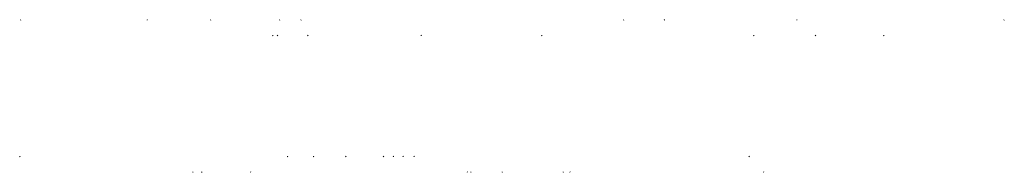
# Model space of a CAD drawing. Header units: millimetres. Extents: x -21323 to 21581, y 0 to 297.
# Tile 1 of 11: x -21323 to -20711, y 113 to 208. Entities that reach past the tile are written whole.
import ezdxf

# ---------------------------------------------------------------- set-up
doc = ezdxf.new("R2010")
doc.units = ezdxf.units.MM
doc.layers.add('1', color=7, linetype='Continuous')

msp = doc.modelspace()

# ---------------------------------------------------------------- linework, layer by layer
at = {"layer": '1', "color": 7, "linetype": 'Continuous', "lineweight": 18}
for centre, major_axis, ratio, start_param, end_param in [((-10608.42, 10308.46), (10714.95, 10102.23), 0.001981, 3.125387, 3.127008), ((-10556.6, 10283.18), (10688.13, 10076.95), 0.001983, 3.125366, 3.12699), ((-10541.85, 10259.84), (10663.38, 10053.61), 0.001986, 3.125347, 3.126973), ((-10530.4, 10230.19), (10631.93, 10023.96), 0.001989, 3.125323, 3.126952), ((-10511.26, 10235.71), (10637.79, 10029.49), 0.001988, 3.125328, 3.126956), ((-10418.41, 10134.02), (10529.94, 9927.79), 0.001998, 3.125245, 3.126881), ((-10393.25, 10133.87), (10529.78, 9927.65), 0.001998, 3.125245, 3.126881), ((-10362.08, 10085.63), (10478.61, 9879.4), 0.002003, 3.125205, 3.126845), ((-10285.14, 10036.65), (10426.67, 9830.43), 0.002008, 3.125164, 3.126808), ((-10532.56, 10222.52), (10634.09, 10025.99), 0.001988, 3.125325, 3.126953), ((-10526.08, 10225.84), (10637.61, 10029.31), 0.001988, 3.125328, 3.126956), ((-10528.58, 10223.48), (10635.11, 10026.95), 0.001988, 3.125326, 3.126954), ((-10509.14, 10224.02), (10635.68, 10027.49), 0.001988, 3.125326, 3.126954), ((-10466.38, 10197.84), (10607.91, 10001.31), 0.001991, 3.125305, 3.126935), ((-10438.91, 10153.08), (10560.44, 9956.55), 0.001995, 3.125268, 3.126902), ((-10365.5, 10098.01), (10502.03, 9901.48), 0.002001, 3.125223, 3.126861), ((-10348.79, 10077.54), (10480.32, 9881.01), 0.002003, 3.125206, 3.126846), ((-10335.07, 10050.46), (10451.6, 9853.93), 0.002006, 3.125184, 3.126826), ((-10608.34, -9978.44), (10715.57, -10102.82), 0.001981, 3.156176, 3.157798), ((-10522.6, -9902.32), (10634.83, -10026.69), 0.001988, 3.156232, 3.15786), ((-10507, -9901.75), (10634.23, -10026.12), 0.001988, 3.156232, 3.15786), ((-10486.98, -9901.73), (10634.21, -10026.11), 0.001988, 3.156232, 3.15786), ((-10490.27, -9876.54), (10607.5, -10000.92), 0.001991, 3.156251, 3.157881), ((-10484.71, -9876.02), (10606.94, -10000.39), 0.001991, 3.156251, 3.157881), ((-10476.7, -9877.89), (10608.93, -10002.27), 0.001991, 3.15625, 3.157879), ((-10468.25, -9879.35), (10610.48, -10003.73), 0.001991, 3.156248, 3.157878), ((-10366.57, -9778.77), (10503.8, -9903.14), 0.002001, 3.156323, 3.157961), ((-10554.52, -9937.39), (10661.75, -10052.07), 0.001986, 3.156213, 3.157839), ((-10549.26, -9937.15), (10661.49, -10051.82), 0.001986, 3.156213, 3.157839), ((-10519.04, -9936.94), (10661.27, -10051.62), 0.001986, 3.156214, 3.157839), ((-10464.16, -9861.62), (10581.39, -9976.3), 0.001993, 3.156269, 3.157901), ((-10460.58, -9862.96), (10582.81, -9977.64), 0.001993, 3.156268, 3.1579), ((-10443.35, -9860.86), (10580.58, -9975.54), 0.001993, 3.156269, 3.157901), ((-10429.39, -9838.27), (10556.62, -9952.95), 0.001996, 3.156286, 3.15792), ((-10424.77, -9838.63), (10557, -9953.3), 0.001996, 3.156286, 3.15792), ((-10357.02, -9788.89), (10504.25, -9903.57), 0.002001, 3.156322, 3.15796)]:
    msp.add_ellipse(centre, major_axis=major_axis, ratio=ratio, start_param=start_param, end_param=end_param, dxfattribs=at)

doc.saveas('drawing.dxf')
